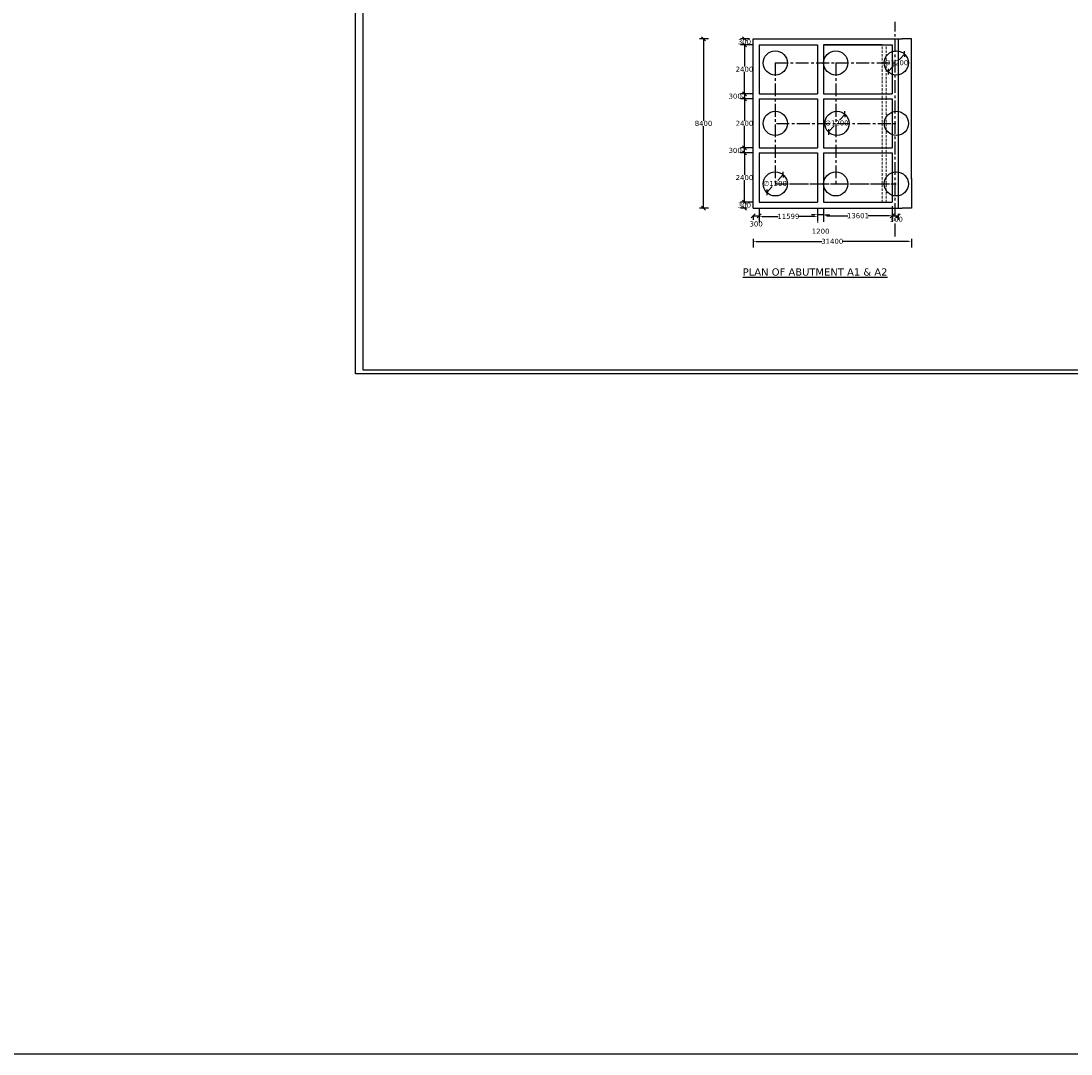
# Model space of a CAD drawing. Header units: millimetres. Extents: x -7746077780 to -3844657605, y -13315294818 to -6656873469.
# Tile 51 of 129: x -3871908350 to -3871856291, y -6657963078 to -6657911842. Entities that reach past the tile are written whole.
import ezdxf

# ---------------------------------------------------------------- set-up
doc = ezdxf.new("R2010")
doc.units = ezdxf.units.MM
doc.header["$MEASUREMENT"] = 0
doc.header["$PDMODE"] = 2
doc.linetypes.add('CENTER', pattern=[50.8, 31.75, -6.35, 6.35, -6.35])
doc.linetypes.add('HIDDEN', pattern=[0.375, 0.25, -0.125])
doc.layers.add('TEX', color=6, linetype='Continuous')
doc.layers.add('TEXT', color=7, linetype='Continuous')
doc.styles.get("Standard").update_dxf_attribs({"font": 'verdana.ttf', "height": 250})
doc.dimstyles.new('Copy of ISO-25--------4', dxfattribs={"dimtxt": 200, "dimasz": 150, "dimexe": 300, "dimexo": 300, "dimgap": 0.02, "dimtad": 0, "dimtih": 1, "dimtoh": 1, "dimdec": 0, "dimlfac": 4, "dimdsep": 46, "dimtxsty": 'Standard', "dimcen": 150, "dimclrd": 1, "dimclre": 1, "dimclrt": 1, "dimadec": 0, "dimazin": 0, "dimtfac": 1, "dimtdec": 0, "dimtmove": 2, "dimatfit": 3, "dimfxl": 0, "dimarcsym": 0})
doc.dimstyles.new('ISO-25', dxfattribs={"dimtxt": 250, "dimasz": 200, "dimexe": 200, "dimexo": 200, "dimgap": 0.02, "dimtad": 0, "dimtih": 1, "dimtoh": 1, "dimdec": 0, "dimdsep": 46, "dimtxsty": 'Standard', "dimblk": 'OBLIQUE', "dimcen": 150, "dimclrd": 1, "dimclre": 1, "dimclrt": 1, "dimadec": 0, "dimazin": 0, "dimtfac": 1, "dimtdec": 0, "dimtmove": 2, "dimatfit": 3, "dimldrblk": 'OBLIQUE', "dimfxl": 0, "dimarcsym": 0})

# ---------------------------------------------------------------- blocks, each defined once
blk = doc.blocks.new('_Oblique')
at = {"color": 0, "linetype": 'ByBlock', "lineweight": -2}
blk.add_line((-0.5, -0.5), (0.5, 0.5), dxfattribs=at)
blk = doc.blocks.new('*D685')
at = {"color": 1, "lineweight": -2, "ltscale": 20, "transparency": 16777216}
for p, q in [((-3871872054.197991, -6657915449.09451), (-3871872681.879242, -6657915449.09451)), ((-3871872054.197991, -6657915699.09451), (-3871872681.879242, -6657915699.09451)), ((-3871872481.879242, -6657915449.09451), (-3871872481.879242, -6657915699.09451))]:
    blk.add_line(p, q, dxfattribs=at)
at = {"layer": 'Defpoints', "color": 0, "ltscale": 20, "transparency": 16777216}
for p in [(-3871872481.879242, -6657915699.09451), (-3871871854.197991, -6657915449.09451), (-3871871854.197991, -6657915699.09451)]:
    blk.add_point(p, dxfattribs=at)
at = {"color": 1, "lineweight": -2, "ltscale": 20, "transparency": 16777216, "xscale": 200, "yscale": 200, "zscale": 200}
for p, rotation in [((-3871872481.879242, -6657915449.09451), 90), ((-3871872481.879242, -6657915699.09451), 270)]:
    blk.add_blockref('_Oblique', p, dxfattribs=dict(at, rotation=rotation))
at = {"color": 1, "ltscale": 20, "transparency": 16777216, "insert": (-3871872942.298913, -6657915574.094511), "char_height": 250, "attachment_point": 5}
blk.add_mtext('300', dxfattribs=at)
blk = doc.blocks.new('*D686')
at = {"color": 1, "lineweight": -2, "ltscale": 20, "transparency": 16777216}
for p, q in [((-3871872237.107687, -6657912722.169021), (-3871872682.109406, -6657912722.169021)), ((-3871872482.109406, -6657912722.169021), (-3871872482.109406, -6657912741.908395)), ((-3871872054.306243, -6657913022.09744), (-3871872682.109406, -6657913022.09744)), ((-3871872482.109406, -6657913022.09744), (-3871872482.109406, -6657913002.358066))]:
    blk.add_line(p, q, dxfattribs=at)
at = {"layer": 'Defpoints', "color": 0, "ltscale": 20, "transparency": 16777216}
for p in [(-3871872482.109406, -6657912722.169021), (-3871872037.107687, -6657912722.169021), (-3871871854.306243, -6657913022.09744)]:
    blk.add_point(p, dxfattribs=at)
at = {"color": 1, "lineweight": -2, "ltscale": 20, "transparency": 16777216, "xscale": 200, "yscale": 200, "zscale": 200}
for p, rotation in [((-3871872482.109406, -6657912722.169021), 90), ((-3871872482.109406, -6657913022.09744), 270)]:
    blk.add_blockref('_Oblique', p, dxfattribs=dict(at, rotation=rotation))
at = {"color": 1, "ltscale": 20, "transparency": 16777216, "insert": (-3871872482.109406, -6657912872.133231), "char_height": 250, "attachment_point": 5}
blk.add_mtext('300', dxfattribs=at)
blk = doc.blocks.new('*D687')
at = {"color": 1, "lineweight": -2, "ltscale": 20, "transparency": 16777216}
for p, q in [((-3871872204.306243, -6657913022.09744), (-3871872682.200157, -6657913022.09744)), ((-3871872482.200157, -6657913022.09744), (-3871872482.200157, -6657914105.37114)), ((-3871872482.200157, -6657915449.09451), (-3871872482.200157, -6657914365.82081)), ((-3871872442.645064, -6657915449.09451), (-3871872682.200157, -6657915449.09451))]:
    blk.add_line(p, q, dxfattribs=at)
at = {"layer": 'Defpoints', "color": 0, "ltscale": 20, "transparency": 16777216}
for p in [(-3871872004.306243, -6657913022.09744), (-3871872482.200157, -6657915449.09451), (-3871872242.645064, -6657915449.09451)]:
    blk.add_point(p, dxfattribs=at)
at = {"color": 1, "lineweight": -2, "ltscale": 20, "transparency": 16777216, "xscale": 200, "yscale": 200, "zscale": 200}
for p, rotation in [((-3871872482.200157, -6657913022.09744), 90), ((-3871872482.200157, -6657915449.09451), 270)]:
    blk.add_blockref('_Oblique', p, dxfattribs=dict(at, rotation=rotation))
at = {"color": 1, "ltscale": 20, "transparency": 16777216, "insert": (-3871872482.200156, -6657914235.595976), "char_height": 250, "attachment_point": 5}
blk.add_mtext('2400', dxfattribs=at)
blk = doc.blocks.new('*D688')
at = {"color": 1, "lineweight": -2, "ltscale": 20, "transparency": 16777216}
for p, q in [((-3871872254.197991, -6657915699.09451), (-3871872679.962575, -6657915699.09451)), ((-3871872479.962575, -6657915699.09451), (-3871872479.962575, -6657916788.119674)), ((-3871872479.962575, -6657918137.594508), (-3871872479.962575, -6657917048.569345)), ((-3871872254.197991, -6657918137.594508), (-3871872679.962575, -6657918137.594508))]:
    blk.add_line(p, q, dxfattribs=at)
at = {"layer": 'Defpoints', "color": 0, "ltscale": 20, "transparency": 16777216}
for p in [(-3871872054.197991, -6657915699.09451), (-3871872479.962575, -6657918137.594508), (-3871872054.197991, -6657918137.594508)]:
    blk.add_point(p, dxfattribs=at)
at = {"color": 1, "lineweight": -2, "ltscale": 20, "transparency": 16777216, "xscale": 200, "yscale": 200, "zscale": 200}
for p, rotation in [((-3871872479.962575, -6657915699.09451), 90), ((-3871872479.962575, -6657918137.594508), 270)]:
    blk.add_blockref('_Oblique', p, dxfattribs=dict(at, rotation=rotation))
at = {"color": 1, "ltscale": 20, "transparency": 16777216, "insert": (-3871872479.962574, -6657916918.34451), "char_height": 250, "attachment_point": 5}
blk.add_mtext('2400', dxfattribs=at)
blk = doc.blocks.new('*D689')
at = {"color": 1, "lineweight": -2, "ltscale": 20, "transparency": 16777216}
for p, q in [((-3871872054.19799, -6657920831.170873), (-3871872682.469707, -6657920831.170873)), ((-3871872482.469707, -6657920831.170873), (-3871872482.469707, -6657920850.946037)), ((-3871872482.469707, -6657921131.170872), (-3871872482.469707, -6657921111.395708)), ((-3871872354.19799, -6657921131.170872), (-3871872682.469707, -6657921131.170872))]:
    blk.add_line(p, q, dxfattribs=at)
at = {"layer": 'Defpoints', "color": 0, "ltscale": 20, "transparency": 16777216}
for p in [(-3871871854.19799, -6657920831.170873), (-3871872482.469707, -6657921131.170872), (-3871872154.19799, -6657921131.170872)]:
    blk.add_point(p, dxfattribs=at)
at = {"color": 1, "lineweight": -2, "ltscale": 20, "transparency": 16777216, "xscale": 200, "yscale": 200, "zscale": 200}
for p, rotation in [((-3871872482.469707, -6657920831.170873), 90), ((-3871872482.469707, -6657921131.170872), 270)]:
    blk.add_blockref('_Oblique', p, dxfattribs=dict(at, rotation=rotation))
at = {"color": 1, "ltscale": 20, "transparency": 16777216, "insert": (-3871872482.469707, -6657920981.170874), "char_height": 250, "attachment_point": 5}
blk.add_mtext('300', dxfattribs=at)
blk = doc.blocks.new('*D690')
at = {"color": 1, "lineweight": -2, "ltscale": 20, "transparency": 16777216}
for p, q in [((-3871865154.198137, -6657921031.170871), (-3871865154.198137, -6657921700.374547)), ((-3871865154.198137, -6657921500.374547), (-3871864854.198137, -6657921500.374547)), ((-3871864854.198137, -6657921401.159732), (-3871864854.198137, -6657921700.374547))]:
    blk.add_line(p, q, dxfattribs=at)
at = {"layer": 'Defpoints', "color": 0, "ltscale": 20, "transparency": 16777216}
for p in [(-3871865154.198137, -6657920831.170871), (-3871864854.198137, -6657921201.159732), (-3871864854.198137, -6657921500.374547)]:
    blk.add_point(p, dxfattribs=at)
at = {"color": 1, "lineweight": -2, "ltscale": 20, "transparency": 16777216, "xscale": 200, "yscale": 200, "zscale": 200, "rotation": 180}
blk.add_blockref('_Oblique', (-3871865154.198137, -6657921500.374547), dxfattribs=at)
at = {"color": 1, "lineweight": -2, "ltscale": 20, "transparency": 16777216, "xscale": 200, "yscale": 200, "zscale": 200}
blk.add_blockref('_Oblique', (-3871864854.198137, -6657921500.374547), dxfattribs=at)
at = {"color": 1, "ltscale": 20, "transparency": 16777216, "insert": (-3871864954.198137, -6657921679.537906), "char_height": 250, "attachment_point": 5}
blk.add_mtext('300', dxfattribs=at)
blk = doc.blocks.new('*D691')
at = {"color": 1, "lineweight": -2, "ltscale": 20, "transparency": 16777216}
for p, q in [((-3871874261.399493, -6657912722.169019), (-3871874709.562379, -6657912722.169019)), ((-3871874509.562379, -6657912722.169019), (-3871874509.562379, -6657916791.440489)), ((-3871874509.562379, -6657921122.169017), (-3871874509.562379, -6657917052.897547)), ((-3871874261.399491, -6657921122.169017), (-3871874709.562379, -6657921122.169017))]:
    blk.add_line(p, q, dxfattribs=at)
at = {"layer": 'Defpoints', "color": 0, "ltscale": 20, "transparency": 16777216}
for p in [(-3871874509.562379, -6657912722.169019), (-3871874061.399493, -6657912722.169019), (-3871874061.399491, -6657921122.169017)]:
    blk.add_point(p, dxfattribs=at)
at = {"color": 1, "lineweight": -2, "ltscale": 20, "transparency": 16777216, "xscale": 200, "yscale": 200, "zscale": 200}
for p, rotation in [((-3871874509.562379, -6657912722.169019), 90), ((-3871874509.562379, -6657921122.169017), 270)]:
    blk.add_blockref('_Oblique', p, dxfattribs=dict(at, rotation=rotation))
at = {"color": 1, "ltscale": 20, "transparency": 16777216, "insert": (-3871874509.562378, -6657916922.169019), "char_height": 250, "attachment_point": 5}
blk.add_mtext('8400', dxfattribs=at)
blk = doc.blocks.new('*D693')
at = {"color": 1, "lineweight": -2, "ltscale": 20, "transparency": 16777216}
for p, q in [((-3871872054.197991, -6657918137.594508), (-3871872682.469707, -6657918137.594508)), ((-3871872054.197991, -6657918387.477862), (-3871872682.469707, -6657918387.477862)), ((-3871872482.469707, -6657918387.477862), (-3871872482.469707, -6657918137.594508))]:
    blk.add_line(p, q, dxfattribs=at)
at = {"layer": 'Defpoints', "color": 0, "ltscale": 20, "transparency": 16777216}
for p in [(-3871872482.469707, -6657918137.594508), (-3871871854.197991, -6657918137.594508), (-3871871854.197991, -6657918387.477862)]:
    blk.add_point(p, dxfattribs=at)
at = {"color": 1, "lineweight": -2, "ltscale": 20, "transparency": 16777216, "xscale": 200, "yscale": 200, "zscale": 200}
for p, rotation in [((-3871872482.469707, -6657918137.594508), 90), ((-3871872482.469707, -6657918387.477862), 270)]:
    blk.add_blockref('_Oblique', p, dxfattribs=dict(at, rotation=rotation))
at = {"color": 1, "ltscale": 20, "transparency": 16777216, "insert": (-3871872942.889378, -6657918262.536186), "char_height": 250, "attachment_point": 5}
blk.add_mtext('300', dxfattribs=at)
blk = doc.blocks.new('*D695')
at = {"color": 1, "lineweight": -2, "ltscale": 20, "transparency": 16777216}
for p, q in [((-3871872254.197991, -6657918387.477862), (-3871872682.469707, -6657918387.477862)), ((-3871872482.469707, -6657918387.477862), (-3871872482.469707, -6657919479.099532)), ((-3871872482.469707, -6657920831.170873), (-3871872482.469707, -6657919739.549203)), ((-3871872054.19799, -6657920831.170873), (-3871872682.469707, -6657920831.170873))]:
    blk.add_line(p, q, dxfattribs=at)
at = {"layer": 'Defpoints', "color": 0, "ltscale": 20, "transparency": 16777216}
for p in [(-3871872054.197991, -6657918387.477862), (-3871872482.469707, -6657920831.170873), (-3871871854.19799, -6657920831.170873)]:
    blk.add_point(p, dxfattribs=at)
at = {"color": 1, "lineweight": -2, "ltscale": 20, "transparency": 16777216, "xscale": 200, "yscale": 200, "zscale": 200}
for p, rotation in [((-3871872482.469707, -6657918387.477862), 90), ((-3871872482.469707, -6657920831.170873), 270)]:
    blk.add_blockref('_Oblique', p, dxfattribs=dict(at, rotation=rotation))
at = {"color": 1, "ltscale": 20, "transparency": 16777216, "insert": (-3871872482.469707, -6657919609.324368), "char_height": 250, "attachment_point": 5}
blk.add_mtext('2400', dxfattribs=at)
blk = doc.blocks.new('*D697')
at = {"color": 1, "lineweight": -2, "ltscale": 20, "transparency": 16777216}
for p, q in [((-3871870554.090765, -6657919463.367191), (-3871870825.758733, -6657919754.58067)), ((-3871871372.661233, -6657920340.830796), (-3871871100.993262, -6657920049.617312))]:
    blk.add_line(p, q, dxfattribs=at)
at = {"layer": 'Defpoints', "color": 0, "ltscale": 20, "transparency": 16777216}
for p in [(-3871870554.090766, -6657919463.367191), (-3871871372.661233, -6657920340.830796)]:
    blk.add_point(p, dxfattribs=at)
at = {"color": 1, "lineweight": -2, "ltscale": 20, "transparency": 16777216, "xscale": 200, "yscale": 200, "zscale": 200}
for p, rotation in [((-3871870554.090766, -6657919463.367191), 46.98874130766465), ((-3871871372.661233, -6657920340.830796), 226.9887413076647)]:
    blk.add_blockref('_Oblique', p, dxfattribs=dict(at, rotation=rotation))
at = {"color": 1, "ltscale": 20, "transparency": 16777216, "insert": (-3871870963.376002, -6657919902.09899), "char_height": 250, "attachment_point": 5}
blk.add_mtext('∅1200', dxfattribs=at)
blk = doc.blocks.new('*D698')
at = {"color": 1, "lineweight": -2, "ltscale": 20, "transparency": 16777216}
for p, q in [((-3871864536.848003, -6657913472.818976), (-3871864808.515975, -6657913764.03246)), ((-3871865355.418475, -6657914350.282584), (-3871865083.750504, -6657914059.069102))]:
    blk.add_line(p, q, dxfattribs=at)
at = {"layer": 'Defpoints', "color": 0, "ltscale": 20, "transparency": 16777216}
for p in [(-3871864536.848003, -6657913472.818975), (-3871865355.418475, -6657914350.282584)]:
    blk.add_point(p, dxfattribs=at)
at = {"color": 1, "lineweight": -2, "ltscale": 20, "transparency": 16777216, "xscale": 200, "yscale": 200, "zscale": 200}
for p, rotation in [((-3871864536.848003, -6657913472.818975), 46.98874126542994), ((-3871865355.418475, -6657914350.282584), 226.98874126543)]:
    blk.add_blockref('_Oblique', p, dxfattribs=dict(at, rotation=rotation))
at = {"color": 1, "ltscale": 20, "transparency": 16777216, "insert": (-3871864946.133238, -6657913911.55078), "char_height": 250, "attachment_point": 5}
blk.add_mtext('∅1200', dxfattribs=at)
blk = doc.blocks.new('*D699')
at = {"color": 1, "lineweight": -2, "ltscale": 20, "transparency": 16777216}
for p, q in [((-3871872054.197991, -6657921467.817961), (-3871872054.197991, -6657921704.205669)), ((-3871872054.197991, -6657921504.205669), (-3871871754.197991, -6657921504.205669)), ((-3871871754.197991, -6657921167.817961), (-3871871754.197991, -6657921704.205669))]:
    blk.add_line(p, q, dxfattribs=at)
at = {"layer": 'Defpoints', "color": 0, "ltscale": 20, "transparency": 16777216}
for p in [(-3871871754.197991, -6657920967.817961), (-3871872054.197991, -6657921267.817961), (-3871871754.197991, -6657921504.205669)]:
    blk.add_point(p, dxfattribs=at)
at = {"color": 1, "lineweight": -2, "ltscale": 20, "transparency": 16777216, "xscale": 200, "yscale": 200, "zscale": 200, "rotation": 180}
blk.add_blockref('_Oblique', (-3871872054.197991, -6657921504.205669), dxfattribs=at)
at = {"color": 1, "lineweight": -2, "ltscale": 20, "transparency": 16777216, "xscale": 200, "yscale": 200, "zscale": 200}
blk.add_blockref('_Oblique', (-3871871754.197991, -6657921504.205669), dxfattribs=at)
at = {"color": 1, "ltscale": 20, "transparency": 16777216, "insert": (-3871871902.959872, -6657921910.765385), "char_height": 250, "attachment_point": 5}
blk.add_mtext('300', dxfattribs=at)
blk = doc.blocks.new('*D700')
at = {"color": 1, "lineweight": -2, "ltscale": 20, "transparency": 16777216}
for p, q in [((-3871867494.759107, -6657916463.367195), (-3871867766.427067, -6657916754.580667)), ((-3871868313.329571, -6657917340.830802), (-3871868041.661593, -6657917049.617309))]:
    blk.add_line(p, q, dxfattribs=at)
at = {"layer": 'Defpoints', "color": 0, "ltscale": 20, "transparency": 16777216}
for p in [(-3871867494.759107, -6657916463.367195), (-3871868313.329571, -6657917340.830802)]:
    blk.add_point(p, dxfattribs=at)
at = {"color": 1, "lineweight": -2, "ltscale": 20, "transparency": 16777216, "xscale": 200, "yscale": 200, "zscale": 200}
for p, rotation in [((-3871867494.759107, -6657916463.367195), 46.98874146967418), ((-3871868313.329571, -6657917340.830802), 226.9887414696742)]:
    blk.add_blockref('_Oblique', p, dxfattribs=dict(at, rotation=rotation))
at = {"color": 1, "ltscale": 20, "transparency": 16777216, "insert": (-3871867904.044336, -6657916902.098988), "char_height": 250, "attachment_point": 5}
blk.add_mtext('∅1200', dxfattribs=at)
blk = doc.blocks.new('*D701')
at = {"layer": 'Defpoints', "color": 0, "ltscale": 20, "transparency": 16777216}
for p in [(-3871872054.197991, -6657922349.891055), (-3871864204.198064, -6657922349.891055), (-3871872054.197991, -6657922771.34398)]:
    blk.add_point(p, dxfattribs=at)
at = {"layer": 'TEX', "color": 1, "lineweight": -2, "ltscale": 20, "transparency": 16777216}
for p, q in [((-3871872054.197991, -6657922649.891055), (-3871872054.197991, -6657923071.34398)), ((-3871864204.198064, -6657922649.891055), (-3871864204.198064, -6657923071.34398)), ((-3871871904.197991, -6657922771.34398), (-3871868650.373165, -6657922771.34398)), ((-3871864354.198064, -6657922771.34398), (-3871867608.02289, -6657922771.34398))]:
    blk.add_line(p, q, dxfattribs=at)
at = {"layer": 'TEX', "color": 1, "ltscale": 20, "transparency": 16777216}
for points in [[(-3871871904.197991, -6657922746.34398), (-3871871904.197991, -6657922796.34398), (-3871872054.197991, -6657922771.34398)], [(-3871864354.198064, -6657922746.34398), (-3871864354.198064, -6657922796.34398), (-3871864204.198064, -6657922771.34398)]]:
    blk.add_solid(points, dxfattribs=at)
at = {"layer": 'TEX', "color": 1, "ltscale": 20, "transparency": 16777216, "insert": (-3871868129.198028, -6657922771.34398), "char_height": 250, "attachment_point": 5}
blk.add_mtext('31400', dxfattribs=at)
blk = doc.blocks.new('*D702')
at = {"layer": 'Defpoints', "color": 0, "ltscale": 20, "transparency": 16777216}
for p in [(-3871868854.546614, -6657920831.170871), (-3871868554.546614, -6657920831.170873), (-3871868854.546614, -6657921450.968751)]:
    blk.add_point(p, dxfattribs=at)
at = {"layer": 'TEX', "color": 1, "lineweight": -2, "ltscale": 20, "transparency": 16777216}
for p, q in [((-3871869004.546614, -6657921450.968751), (-3871869154.546614, -6657921450.968751)), ((-3871868854.546614, -6657921131.170871), (-3871868854.546614, -6657921750.968751)), ((-3871868554.546614, -6657921450.968751), (-3871868854.546614, -6657921450.968751)), ((-3871868554.546614, -6657921131.170873), (-3871868554.546614, -6657921750.968751)), ((-3871868404.546614, -6657921450.968751), (-3871868254.546614, -6657921450.968751))]:
    blk.add_line(p, q, dxfattribs=at)
at = {"layer": 'TEX', "color": 1, "ltscale": 20, "transparency": 16777216}
for points in [[(-3871869004.546614, -6657921425.968751), (-3871869004.546614, -6657921475.968751), (-3871868854.546614, -6657921450.968751)], [(-3871868404.546614, -6657921425.968751), (-3871868404.546614, -6657921475.968751), (-3871868554.546614, -6657921450.968751)]]:
    blk.add_solid(points, dxfattribs=at)
at = {"layer": 'TEX', "color": 1, "ltscale": 20, "transparency": 16777216, "insert": (-3871868704.546614, -6657922271.798093), "char_height": 250, "attachment_point": 5}
blk.add_mtext('1200', dxfattribs=at)
blk = doc.blocks.new('*D703')
at = {"layer": 'Defpoints', "color": 0, "ltscale": 20, "transparency": 16777216}
for p in [(-3871871754.197991, -6657921488.1148), (-3871871754.197991, -6657921533.277501), (-3871868854.546614, -6657921479.990582)]:
    blk.add_point(p, dxfattribs=at)
at = {"layer": 'TEX', "color": 1, "lineweight": -2, "ltscale": 20, "transparency": 16777216}
for p, q in [((-3871871604.197991, -6657921533.277501), (-3871870816.229106, -6657921533.277501)), ((-3871869004.546614, -6657921533.277501), (-3871869792.515499, -6657921533.277501)), ((-3871871754.197991, -6657921788.1148), (-3871871754.197991, -6657921833.277501)), ((-3871868854.546614, -6657921779.990582), (-3871868854.546614, -6657921833.277501))]:
    blk.add_line(p, q, dxfattribs=at)
at = {"layer": 'TEX', "color": 1, "ltscale": 20, "transparency": 16777216}
for points in [[(-3871871604.197991, -6657921508.277501), (-3871871604.197991, -6657921558.277501), (-3871871754.197991, -6657921533.277501)], [(-3871869004.546614, -6657921508.277501), (-3871869004.546614, -6657921558.277501), (-3871868854.546614, -6657921533.277501)]]:
    blk.add_solid(points, dxfattribs=at)
at = {"layer": 'TEX', "color": 1, "ltscale": 20, "transparency": 16777216, "insert": (-3871870304.372303, -6657921533.277501), "char_height": 250, "attachment_point": 5}
blk.add_mtext('11599', dxfattribs=at)
blk = doc.blocks.new('*D706')
at = {"layer": 'Defpoints', "color": 0, "ltscale": 20, "transparency": 16777216}
for p in [(-3871868554.546614, -6657920831.170873), (-3871865154.198137, -6657920831.170871), (-3871865154.198137, -6657921500.374547)]:
    blk.add_point(p, dxfattribs=at)
at = {"layer": 'TEX', "color": 1, "lineweight": -2, "ltscale": 20, "transparency": 16777216}
for p, q in [((-3871868554.546614, -6657921131.170873), (-3871868554.546614, -6657921800.374547)), ((-3871868404.546614, -6657921500.374547), (-3871867359.261415, -6657921500.374547)), ((-3871865304.198137, -6657921500.374547), (-3871866349.483336, -6657921500.374547)), ((-3871865154.198137, -6657921131.170871), (-3871865154.198137, -6657921800.374547))]:
    blk.add_line(p, q, dxfattribs=at)
at = {"layer": 'TEX', "color": 1, "ltscale": 20, "transparency": 16777216}
for points in [[(-3871868404.546614, -6657921475.374547), (-3871868404.546614, -6657921525.374547), (-3871868554.546614, -6657921500.374547)], [(-3871865304.198137, -6657921475.374547), (-3871865304.198137, -6657921525.374547), (-3871865154.198137, -6657921500.374547)]]:
    blk.add_solid(points, dxfattribs=at)
at = {"layer": 'TEX', "color": 1, "ltscale": 20, "transparency": 16777216, "insert": (-3871866854.372375, -6657921500.374547), "char_height": 250, "attachment_point": 5}
blk.add_mtext('13601', dxfattribs=at)

msp = doc.modelspace()

# ---------------------------------------------------------------- linework, layer by layer
at = {"ltscale": 20}
for p, q in [((-3871872054.197991, -6657912724.094506), (-3871864654.198136, -6657912724.094502)), ((-3871864854.198138, -6657912724.094504), (-3871864854.198137, -6657921131.170871)), ((-3871871754.197991, -6657913024.094506), (-3871868854.546615, -6657913024.094504)), ((-3871868854.546615, -6657913024.094504), (-3871868854.546614, -6657915449.094503)), ((-3871868554.546614, -6657913024.094504), (-3871865154.198138, -6657913024.094502)), ((-3871868554.546614, -6657913024.094504), (-3871868554.546614, -6657915449.094508)), ((-3871865154.198138, -6657913024.094502), (-3871865154.198138, -6657915449.094504)), ((-3871864204.198066, -6657919672.169019), (-3871864204.198064, -6657914172.169019)), ((-3871871754.197991, -6657915449.09451), (-3871868854.546614, -6657915449.094503)), ((-3871871754.197991, -6657915699.09451), (-3871868854.546614, -6657915699.094504)), ((-3871868854.546614, -6657915699.094504), (-3871868854.546614, -6657918137.594503)), ((-3871868554.546614, -6657915699.094508), (-3871868554.546615, -6657918136.594506)), ((-3871868554.546614, -6657915449.094508), (-3871865154.198138, -6657915449.094504)), ((-3871868554.546614, -6657915699.094508), (-3871865154.198138, -6657915699.094504)), ((-3871865154.198138, -6657915699.094504), (-3871865154.198137, -6657918136.594506)), ((-3871871754.197991, -6657918137.594508), (-3871868854.546614, -6657918137.594503)), ((-3871871754.197991, -6657918387.594508), (-3871868854.546614, -6657918387.594502)), ((-3871868854.546614, -6657918387.594502), (-3871868854.546614, -6657920831.170871)), ((-3871868554.546615, -6657918136.594506), (-3871865154.198137, -6657918136.594506)), ((-3871868554.546614, -6657918386.540258), (-3871865154.198137, -6657918386.540257)), ((-3871868554.546614, -6657918386.540259), (-3871868554.546614, -6657920831.170873)), ((-3871867704.198137, -6657918361.540257), (-3871867704.198137, -6657918374.07087)), ((-3871867504.198137, -6657918361.540257), (-3871867504.198137, -6657918374.07087)), ((-3871865154.198137, -6657918386.540257), (-3871865154.198137, -6657920831.170871)), ((-3871871754.19799, -6657920831.170871), (-3871868854.546614, -6657920831.170871)), ((-3871868554.546614, -6657920831.170873), (-3871865154.198137, -6657920831.170871)), ((-3871872054.197991, -6657921131.170871), (-3871867704.198138, -6657921131.170871)), ((-3871871754.197991, -6657921459.042969), (-3871871754.197991, -6657921772.979017)), ((-3871867704.198139, -6657921131.170871), (-3871864654.198138, -6657921131.170871))]:
    msp.add_line(p, q, dxfattribs=at)
for points in [[(-3871864204.198064, -6657914192.169017), (-3871864204.198064, -6657912724.094502), (-3871864654.546601, -6657912724.094502)], [(-3871864204.198064, -6657919652.169021), (-3871864204.198064, -6657921131.170871), (-3871864654.546601, -6657921131.170871)]]:
    msp.add_lwpolyline(points, dxfattribs=at)
for centre, radius in [((-3871870954.197991, -6657913922.169019), 599.999999), ((-3871867954.198064, -6657913922.169019), 599.999999), ((-3871864954.198138, -6657913922.169019), 600), ((-3871870954.197991, -6657916922.169018), 599.999999), ((-3871867894.866329, -6657916922.16902), 600), ((-3871864945.198899, -6657916922.169021), 600), ((-3871870954.197991, -6657919922.169018), 599.999999), ((-3871867954.198064, -6657919922.169019), 599.999999), ((-3871864954.198138, -6657919922.169019), 600)]:
    msp.add_circle(centre, radius, dxfattribs=at)
at = {"layer": 'TEX', "color": 4, "linetype": 'CENTER', "ltscale": 20}
for p, q in [((-3871865004.198137, -6657922523.69653), (-3871865004.198137, -6657911877.94041)), ((-3871870954.197991, -6657913922.169019), (-3871867954.198064, -6657913922.169021)), ((-3871870954.197991, -6657913922.169019), (-3871870954.197991, -6657919922.16902)), ((-3871867954.198064, -6657913922.169019), (-3871864954.198138, -6657913922.169021)), ((-3871867954.198064, -6657913922.169019), (-3871867954.198064, -6657919922.16902)), ((-3871870894.866255, -6657916922.16902), (-3871867954.198064, -6657916922.16902)), ((-3871867894.866329, -6657916922.16902), (-3871864954.198138, -6657916922.16902)), ((-3871870954.197991, -6657919922.16902), (-3871867954.198064, -6657919922.169019)), ((-3871870254.198063, -6657919922.169019), (-3871867954.198064, -6657919922.169019)), ((-3871867954.198064, -6657919922.16902), (-3871864954.198138, -6657919922.169019)), ((-3871867254.198137, -6657919922.169019), (-3871864954.198138, -6657919922.169019))]:
    msp.add_line(p, q, dxfattribs=at)
at = {"layer": 'TEX', "color": 0, "ltscale": 20}
for p, q in [((-3871872054.197991, -6657921131.170871), (-3871872054.197991, -6657912724.094506)), ((-3871871754.197991, -6657913024.094506), (-3871871754.197991, -6657915449.09451)), ((-3871865654.546614, -6657913024.094504), (-3871868554.546614, -6657913024.094504)), ((-3871871754.197991, -6657915699.094509), (-3871871754.197991, -6657918137.594507)), ((-3871871754.197991, -6657918387.594508), (-3871871754.197991, -6657920831.170872))]:
    msp.add_line(p, q, dxfattribs=at)
at = {"layer": 'TEX', "color": 3, "ltscale": 20}
msp.add_lwpolyline([(-3871674923.332241, -6657963077.984943), (-3872169213.332241, -6657963077.984943), (-3872169213.332241, -6657740557.984943), (-3871674923.332241, -6657740557.984943)], close=True, dxfattribs=at)
at = {"layer": 'TEX', "color": 7, "ltscale": 20}
for points in [[(-3871699823.332241, -6657929337.984943), (-3871891773.332241, -6657929337.984943), (-3871891773.332241, -6657846437.984943), (-3871699823.332241, -6657846437.984943)], [(-3871700033.332241, -6657929157.984943), (-3871891383.332241, -6657929157.984943), (-3871891383.332241, -6657846927.984943), (-3871700033.332241, -6657846927.984943)]]:
    msp.add_lwpolyline(points, close=True, dxfattribs=at)
at = {"layer": 'TEXT', "color": 2, "linetype": 'HIDDEN', "lineweight": 13, "ltscale": 500}
for p, q in [((-3871865654.546611, -6657915674.094504), (-3871865654.546614, -6657913024.094504)), ((-3871865454.546613, -6657915674.094504), (-3871865454.546616, -6657913024.094504)), ((-3871865654.54661, -6657918374.07087), (-3871865654.546611, -6657915674.094504)), ((-3871865454.546611, -6657918374.07087), (-3871865454.546613, -6657915674.094504)), ((-3871865654.546606, -6657920831.170871), (-3871865654.54661, -6657918374.07087)), ((-3871865454.546607, -6657920831.170871), (-3871865454.546611, -6657918374.07087))]:
    msp.add_line(p, q, dxfattribs=at)

# ---------------------------------------------------------------- texts
at = {"ltscale": 20, "char_height": 300, "width": 6037.08457566, "attachment_point": 1}
for insert in [(-3872109839.012653, -6657913763.318133), (-3872093799.012653, -6657913653.318133)]:
    msp.add_mtext('\\pi917.33;{\\LFOUNDATION LEVEL \\P\\pi1600.6;R.L. 71.000 M}', dxfattribs=dict(at, insert=insert))
at = {"layer": 'TEX', "insert": (-3871977338.68645, -6657925731.695536), "char_height": 602.98333333, "width": 19412.92919813, "attachment_point": 1}
msp.add_mtext('\\pi2414.7;{\\fTimes New Roman|b1|i0|c0|p18;\\LCONSTRUCTION OF HIGH LEVEL \\P\\pi1694.5;BRIDGE ACROSS BAGNAI NALLA ON \\P\\pi3748.3;LACHKERA - LAFIN  ROAD.}', dxfattribs=at)
at = {"layer": 'TEXT', "color": 191, "insert": (-3871872567.572433, -6657924111.999448), "char_height": 360, "width": 10824.42797009, "attachment_point": 1}
msp.add_mtext('{\\LPLAN OF ABUTMENT A1 & A2}', dxfattribs=at)

# ---------------------------------------------------------------- dimensions: what is measured, and where the dimension line sits
at = {"ltscale": 20}
for base, p1, p2, picture, middle in [((-3871874509.562379, -6657912722.169019), (-3871874061.399491, -6657921122.169017), (-3871874061.399493, -6657912722.169019), '*D691', (-3871874509.562378, -6657916922.169019)), ((-3871872482.109406, -6657912722.169021), (-3871871854.306243, -6657913022.09744), (-3871872037.107687, -6657912722.169021), '*D686', (-3871872482.109406, -6657912872.133231)), ((-3871872482.469707, -6657921131.170872), (-3871871854.19799, -6657920831.170873), (-3871872154.19799, -6657921131.170872), '*D689', (-3871872482.469707, -6657920981.170874))]:
    dim = msp.add_linear_dim(base=base, p1=p1, p2=p2, angle=90, dimstyle='ISO-25', dxfattribs=at)
    dim.commit()
    dim.dimension.update_dxf_attribs({"geometry": picture, "text_midpoint": middle})
for base, p1, p2, text, picture, middle in [((-3871872482.200157, -6657915449.09451), (-3871872004.306243, -6657913022.09744), (-3871872242.645064, -6657915449.09451), '2400', '*D687', (-3871872482.200156, -6657914235.595976)), ((-3871872481.879242, -6657915699.09451), (-3871871854.197991, -6657915449.09451), (-3871871854.197991, -6657915699.09451), '300', '*D685', (-3871872942.298913, -6657915574.094511)), ((-3871872479.962575, -6657918137.594508), (-3871872054.197991, -6657915699.09451), (-3871872054.197991, -6657918137.594508), '2400', '*D688', (-3871872479.962574, -6657916918.34451)), ((-3871872482.469707, -6657918137.594508), (-3871871854.197991, -6657918387.477862), (-3871871854.197991, -6657918137.594508), '300', '*D693', (-3871872942.889378, -6657918262.536186)), ((-3871872482.469707, -6657920831.170873), (-3871872054.197991, -6657918387.477862), (-3871871854.19799, -6657920831.170873), '2400', '*D695', (-3871872482.469707, -6657919609.324368))]:
    dim = msp.add_linear_dim(base=base, p1=p1, p2=p2, angle=90, text=text, dimstyle='ISO-25', dxfattribs=at)
    dim.commit()
    dim.dimension.update_dxf_attribs({"geometry": picture, "text_midpoint": middle})
for p1, p2, picture, middle in [((-3871865355.418475, -6657914350.282584), (-3871864536.848003, -6657913472.818975), '*D698', (-3871864946.133238, -6657913911.55078)), ((-3871868313.329571, -6657917340.830802), (-3871867494.759107, -6657916463.367195), '*D700', (-3871867904.044336, -6657916902.098988)), ((-3871871372.661233, -6657920340.830796), (-3871870554.090766, -6657919463.367191), '*D697', (-3871870963.376002, -6657919902.09899))]:
    dim = msp.add_diameter_dim_2p(p1=p1, p2=p2, dimstyle='ISO-25', dxfattribs=at)
    dim.commit()
    dim.dimension.update_dxf_attribs({"geometry": picture, "text_midpoint": middle, "dimtype": 163})
for base, p1, p2, picture, middle in [((-3871871754.197991, -6657921504.205669), (-3871872054.197991, -6657921267.817961), (-3871871754.197991, -6657920967.817961), '*D699', (-3871871902.959872, -6657921910.765385)), ((-3871864854.198137, -6657921500.374547), (-3871865154.198137, -6657920831.170871), (-3871864854.198137, -6657921201.159732), '*D690', (-3871864954.198137, -6657921679.537906))]:
    dim = msp.add_linear_dim(base=base, p1=p1, p2=p2, dimstyle='ISO-25', dxfattribs=at)
    dim.commit()
    dim.dimension.update_dxf_attribs({"geometry": picture, "text_midpoint": middle, "dimtype": 160})
at = {"layer": 'TEX', "color": 0, "ltscale": 20}
for base, p1, p2, picture, middle in [((-3871868854.546614, -6657921450.968751), (-3871868554.546614, -6657920831.170873), (-3871868854.546614, -6657920831.170871), '*D702', (-3871868704.546614, -6657922271.798093)), ((-3871865154.198137, -6657921500.374547), (-3871868554.546614, -6657920831.170873), (-3871865154.198137, -6657920831.170871), '*D706', (-3871866854.372375, -6657921500.374547)), ((-3871871754.197991, -6657921533.277501), (-3871868854.546614, -6657921479.990582), (-3871871754.197991, -6657921488.1148), '*D703', (-3871870304.372303, -6657921533.277501)), ((-3871872054.197991, -6657922771.34398), (-3871864204.198064, -6657922349.891055), (-3871872054.197991, -6657922349.891055), '*D701', (-3871868129.198028, -6657922771.34398))]:
    dim = msp.add_linear_dim(base=base, p1=p1, p2=p2, dimstyle='Copy of ISO-25--------4', override={"dimtxt": 350, "dimfxl": 0.05, "dimarcsym": 2}, dxfattribs=at)
    dim.commit()
    dim.dimension.update_dxf_attribs({"geometry": picture, "text_midpoint": middle})

doc.saveas('drawing.dxf')
